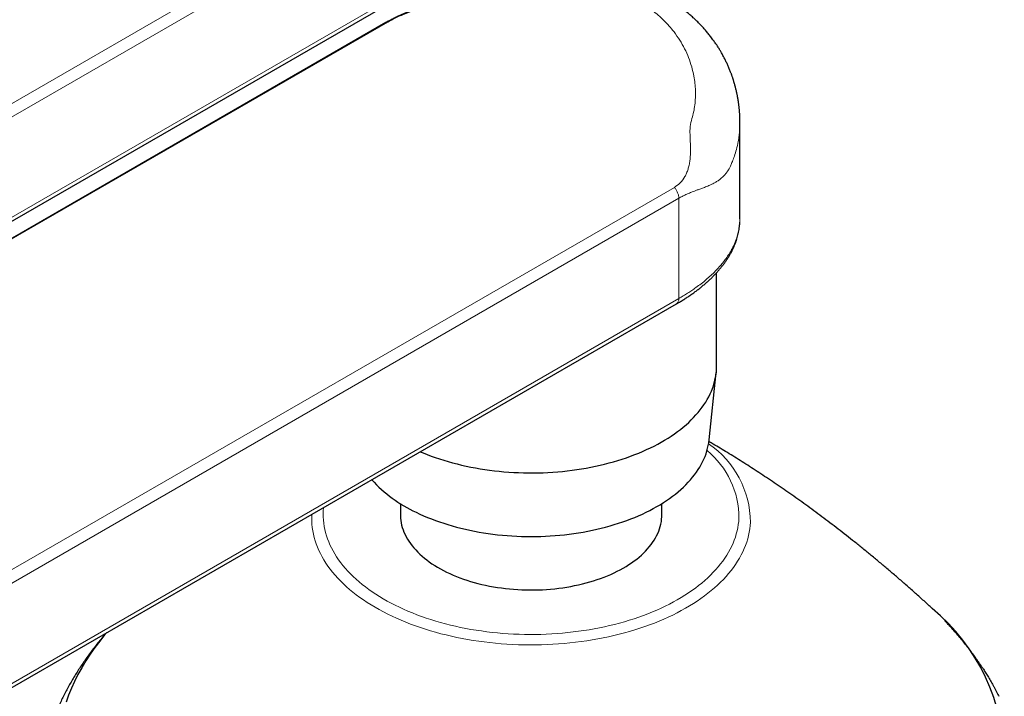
# Model space of a CAD drawing. Header units: millimetres. Extents: x 8 to 1323, y 12 to 708.
# Tile 31 of 44: x 1122 to 1182, y 234 to 275. Entities that reach past the tile are written whole.
import ezdxf

# ---------------------------------------------------------------- set-up
doc = ezdxf.new("R2010")
doc.units = ezdxf.units.MM

msp = doc.modelspace()

# ---------------------------------------------------------------- linework, layer by layer
at = {"color": 8, "linetype": 'Continuous', "lineweight": 0}
for p, q in [((1156.398, 289.364), (954.185, 172.629)), ((954.366, 173.545), (1155.687, 289.766)), ((954.185, 166.546), (1156.398, 283.281)), ((1144.281, 274.966), (955.12, 165.766)), ((954.366, 145.286), (1161.642, 264.944)), ((1161.906, 264.285), (954.185, 144.37)), ((1161.906, 264.285), (1161.906, 258.202)), ((954.185, 138.287), (1161.906, 258.202))]:
    msp.add_line(p, q, dxfattribs=at)
at = {"color": 7, "linetype": 'Continuous', "lineweight": 30}
for p, q in [((954.29, 166.37), (1156.003, 282.816)), ((1144.162, 274.933), (955.117, 165.8)), ((1165.611, 263.038), (1165.611, 268.876)), ((1165.609, 263.038), (1165.609, 263.04)), ((1164.197, 254.126), (1164.197, 259.776)), ((954.29, 138.111), (1161.761, 257.882)), ((1163.74, 249.635), (1164.176, 253.728)), ((1145.039, 245.781), (1145.039, 245.118)), ((1160.884, 245.118), (1160.884, 245.781))]:
    msp.add_line(p, q, dxfattribs=at)
at = {"color": 7, "linetype": 'Continuous', "lineweight": 30, "flags": 128}
for points in [[(1146.247, 248.926), (1146.414, 248.855), (1146.658, 248.757), (1146.905, 248.663), (1147.157, 248.573), (1147.413, 248.486), (1147.673, 248.403), (1147.937, 248.325), (1148.204, 248.25), (1148.474, 248.18), (1148.747, 248.114), (1149.024, 248.051), (1149.303, 247.994), (1149.585, 247.94), (1149.869, 247.891), (1150.155, 247.846), (1150.443, 247.805), (1150.733, 247.769), (1151.024, 247.737), (1151.317, 247.71), (1151.611, 247.687), (1151.906, 247.669), (1152.202, 247.655), (1152.498, 247.646), (1152.794, 247.641), (1153.091, 247.64), (1153.388, 247.645), (1153.684, 247.653), (1153.98, 247.667), (1154.275, 247.684), (1154.569, 247.707), (1154.862, 247.733), (1155.153, 247.765), (1155.443, 247.8), (1155.732, 247.84), (1156.018, 247.885), (1156.303, 247.933), (1156.585, 247.987), (1156.864, 248.044), (1157.141, 248.105), (1157.415, 248.171), (1157.685, 248.241), (1157.953, 248.315), (1158.217, 248.393), (1158.477, 248.475), (1158.734, 248.561), (1158.986, 248.651), (1159.234, 248.745), (1159.478, 248.842), (1159.717, 248.944), (1159.952, 249.048), (1160.182, 249.157), (1160.407, 249.268), (1160.626, 249.384), (1160.84, 249.502), (1161.049, 249.624), (1161.252, 249.749), (1161.449, 249.876), (1161.641, 250.007), (1161.826, 250.141), (1162.005, 250.277), (1162.178, 250.417), (1162.344, 250.558), (1162.504, 250.703), (1162.658, 250.849), (1162.804, 250.998), (1162.944, 251.149), (1163.076, 251.302), (1163.202, 251.457), (1163.32, 251.614), (1163.432, 251.773), (1163.536, 251.933), (1163.632, 252.095), (1163.721, 252.259), (1163.803, 252.423), (1163.877, 252.589), (1163.943, 252.756), (1164.002, 252.924), (1164.053, 253.092), (1164.097, 253.262), (1164.132, 253.432), (1164.16, 253.602), (1164.18, 253.773), (1164.193, 253.944), (1164.197, 254.115), (1164.197, 254.126)], [(1145.994, 245.254), (1146.219, 245.148), (1146.449, 245.044), (1146.684, 244.945), (1146.923, 244.849), (1147.167, 244.757), (1147.414, 244.669), (1147.666, 244.584), (1147.922, 244.504), (1148.181, 244.427), (1148.444, 244.355), (1148.71, 244.287), (1148.979, 244.223), (1149.251, 244.163), (1149.526, 244.107), (1149.804, 244.056), (1150.083, 244.009), (1150.365, 243.966), (1150.648, 243.928), (1150.934, 243.894), (1151.22, 243.865), (1151.508, 243.84), (1151.797, 243.82), (1152.087, 243.804), (1152.378, 243.792), (1152.669, 243.785), (1152.96, 243.783), (1153.251, 243.785), (1153.542, 243.792), (1153.833, 243.804), (1154.123, 243.819), (1154.412, 243.84), (1154.7, 243.864), (1154.986, 243.894), (1155.272, 243.928), (1155.555, 243.966), (1155.837, 244.008), (1156.117, 244.055), (1156.394, 244.107), (1156.669, 244.162), (1156.941, 244.222), (1157.21, 244.286), (1157.476, 244.354), (1157.739, 244.427), (1157.999, 244.503), (1158.254, 244.583), (1158.506, 244.668), (1158.754, 244.756), (1158.998, 244.848), (1159.237, 244.944), (1159.472, 245.043), (1159.701, 245.147), (1159.927, 245.253), (1160.146, 245.363), (1160.361, 245.477), (1160.571, 245.594), (1160.774, 245.714), (1160.973, 245.837), (1161.165, 245.963), (1161.351, 246.092), (1161.532, 246.224), (1161.706, 246.359), (1161.873, 246.497), (1162.035, 246.637), (1162.189, 246.779), (1162.337, 246.924), (1162.478, 247.071), (1162.612, 247.22), (1162.739, 247.371), (1162.859, 247.524), (1162.972, 247.679), (1163.078, 247.836), (1163.176, 247.994), (1163.267, 248.154), (1163.35, 248.315), (1163.426, 248.478), (1163.494, 248.641), (1163.554, 248.805), (1163.607, 248.971), (1163.652, 249.137), (1163.689, 249.304), (1163.719, 249.471), (1163.74, 249.635)], [(1145.039, 245.118), (1145.04, 245.047), (1145.048, 244.903), (1145.064, 244.759), (1145.087, 244.615), (1145.119, 244.472), (1145.158, 244.329), (1145.205, 244.187), (1145.26, 244.046), (1145.322, 243.906), (1145.392, 243.768), (1145.47, 243.631), (1145.555, 243.495), (1145.648, 243.361), (1145.747, 243.228), (1145.854, 243.098), (1145.968, 242.969), (1146.089, 242.843), (1146.217, 242.719), (1146.352, 242.597), (1146.493, 242.478), (1146.64, 242.361), (1146.794, 242.247), (1146.954, 242.136), (1147.12, 242.028), (1147.292, 241.924), (1147.47, 241.822), (1147.653, 241.723), (1147.841, 241.628), (1148.034, 241.537), (1148.233, 241.449), (1148.436, 241.364), (1148.643, 241.284), (1148.855, 241.207), (1149.071, 241.134), (1149.291, 241.065), (1149.514, 241), (1149.741, 240.94), (1149.971, 240.883), (1150.204, 240.831), (1150.44, 240.782), (1150.679, 240.739), (1150.919, 240.699), (1151.162, 240.664), (1151.406, 240.634), (1151.652, 240.608), (1151.9, 240.586), (1152.148, 240.569), (1152.397, 240.556), (1152.647, 240.548), (1152.897, 240.545), (1153.147, 240.546), (1153.397, 240.552), (1153.646, 240.562), (1153.895, 240.577), (1154.143, 240.596), (1154.39, 240.62), (1154.635, 240.648), (1154.879, 240.681), (1155.12, 240.718), (1155.36, 240.759), (1155.597, 240.805), (1155.832, 240.855), (1156.063, 240.91), (1156.292, 240.968), (1156.517, 241.031), (1156.739, 241.098), (1156.957, 241.169), (1157.171, 241.244), (1157.381, 241.322), (1157.586, 241.405), (1157.787, 241.491), (1157.983, 241.581), (1158.174, 241.674), (1158.359, 241.771), (1158.54, 241.871), (1158.714, 241.974), (1158.884, 242.08), (1159.047, 242.19), (1159.204, 242.302), (1159.355, 242.417), (1159.499, 242.535), (1159.637, 242.656), (1159.768, 242.778), (1159.893, 242.904), (1160.011, 243.031), (1160.121, 243.161), (1160.225, 243.292), (1160.321, 243.425), (1160.41, 243.56), (1160.491, 243.697), (1160.565, 243.835), (1160.632, 243.974), (1160.69, 244.114), (1160.741, 244.256), (1160.785, 244.398), (1160.82, 244.541), (1160.848, 244.684), (1160.868, 244.828), (1160.88, 244.973)], [(1160.88, 244.973), (1160.884, 245.117), (1160.884, 245.118)], [(1127.252, 237.96), (1127.149, 237.839), (1126.831, 237.446), (1126.531, 237.049), (1126.249, 236.648), (1125.985, 236.242), (1125.74, 235.832), (1125.513, 235.419), (1125.305, 235.003), (1125.116, 234.583), (1124.946, 234.161), (1124.796, 233.737)]]:
    msp.add_lwpolyline(points, dxfattribs=at)
at = {"color": 8, "linetype": 'Continuous', "lineweight": 0, "flags": 128}
for points in [[(1139.676, 245.133), (1139.676, 245.131), (1139.67, 244.93), (1139.672, 244.73), (1139.684, 244.529), (1139.705, 244.328), (1139.735, 244.128), (1139.774, 243.929), (1139.822, 243.73), (1139.879, 243.531), (1139.945, 243.334), (1140.02, 243.138), (1140.103, 242.943), (1140.196, 242.749), (1140.297, 242.557), (1140.407, 242.367), (1140.526, 242.178), (1140.653, 241.991), (1140.788, 241.806), (1140.932, 241.623), (1141.084, 241.442), (1141.245, 241.264), (1141.413, 241.088), (1141.589, 240.915), (1141.773, 240.744), (1141.965, 240.577), (1142.164, 240.412), (1142.371, 240.25), (1142.585, 240.092), (1142.806, 239.937), (1143.034, 239.785), (1143.268, 239.637), (1143.51, 239.492), (1143.758, 239.351), (1144.012, 239.214), (1144.272, 239.081), (1144.538, 238.951), (1144.81, 238.826), (1145.088, 238.705), (1145.371, 238.588), (1145.659, 238.476), (1145.953, 238.367), (1146.251, 238.264), (1146.553, 238.165), (1146.86, 238.07), (1147.171, 237.98), (1147.487, 237.895), (1147.806, 237.815), (1148.128, 237.739), (1148.454, 237.669), (1148.783, 237.603), (1149.114, 237.542), (1149.449, 237.487), (1149.786, 237.436), (1150.125, 237.391), (1150.465, 237.35), (1150.808, 237.315), (1151.152, 237.285), (1151.497, 237.261), (1151.844, 237.241), (1152.191, 237.227), (1152.538, 237.218), (1152.886, 237.214), (1153.234, 237.216), (1153.582, 237.222), (1153.929, 237.234), (1154.276, 237.252), (1154.622, 237.274), (1154.967, 237.302), (1155.31, 237.335), (1155.651, 237.373), (1155.991, 237.416), (1156.329, 237.464), (1156.664, 237.518), (1156.997, 237.576), (1157.328, 237.64), (1157.655, 237.708), (1157.979, 237.782), (1158.299, 237.86), (1158.616, 237.943), (1158.929, 238.031), (1159.238, 238.123), (1159.542, 238.22), (1159.842, 238.322), (1160.138, 238.428), (1160.428, 238.539), (1160.713, 238.654), (1160.993, 238.773), (1161.268, 238.897), (1161.537, 239.024), (1161.799, 239.156), (1162.056, 239.291), (1162.307, 239.431), (1162.551, 239.574), (1162.789, 239.721), (1163.02, 239.871), (1163.244, 240.025), (1163.461, 240.182), (1163.67, 240.342), (1163.873, 240.505), (1164.068, 240.672), (1164.255, 240.841), (1164.435, 241.013), (1164.607, 241.188), (1164.77, 241.365), (1164.926, 241.545), (1165.073, 241.727), (1165.213, 241.911), (1165.343, 242.097), (1165.466, 242.285), (1165.579, 242.475), (1165.684, 242.666), (1165.781, 242.859), (1165.868, 243.054), (1165.947, 243.249), (1166.017, 243.446), (1166.078, 243.644), (1166.13, 243.843), (1166.172, 244.042), (1166.206, 244.242), (1166.231, 244.442), (1166.247, 244.643), (1166.247, 244.643)], [(1140.388, 245.543), (1140.388, 245.54), (1140.373, 245.349), (1140.367, 245.159), (1140.369, 244.969), (1140.38, 244.779), (1140.4, 244.589), (1140.428, 244.399), (1140.465, 244.21), (1140.511, 244.021), (1140.565, 243.833), (1140.627, 243.647), (1140.698, 243.461), (1140.777, 243.276), (1140.865, 243.092), (1140.961, 242.91), (1141.065, 242.73), (1141.178, 242.551), (1141.298, 242.374), (1141.427, 242.198), (1141.563, 242.025), (1141.707, 241.854), (1141.859, 241.685), (1142.018, 241.518), (1142.185, 241.354), (1142.36, 241.192), (1142.541, 241.034), (1142.73, 240.878), (1142.926, 240.724), (1143.129, 240.574), (1143.338, 240.427), (1143.554, 240.283), (1143.777, 240.143), (1144.005, 240.006), (1144.24, 239.872), (1144.481, 239.742), (1144.728, 239.616), (1144.98, 239.493), (1145.238, 239.375), (1145.501, 239.26), (1145.769, 239.149), (1146.042, 239.043), (1146.32, 238.94), (1146.602, 238.842), (1146.889, 238.748), (1147.18, 238.658), (1147.475, 238.573), (1147.774, 238.493), (1148.076, 238.416), (1148.381, 238.345), (1148.69, 238.278), (1149.002, 238.216), (1149.316, 238.158), (1149.633, 238.106), (1149.952, 238.058), (1150.273, 238.015), (1150.596, 237.976), (1150.921, 237.943), (1151.247, 237.915), (1151.574, 237.891), (1151.902, 237.873), (1152.231, 237.859), (1152.561, 237.851), (1152.89, 237.847), (1153.22, 237.849), (1153.55, 237.855), (1153.879, 237.866), (1154.207, 237.883), (1154.535, 237.904), (1154.861, 237.93), (1155.187, 237.961), (1155.51, 237.998), (1155.832, 238.039), (1156.152, 238.084), (1156.47, 238.135), (1156.786, 238.19), (1157.099, 238.251), (1157.409, 238.315), (1157.716, 238.385), (1158.019, 238.459), (1158.319, 238.538), (1158.616, 238.621), (1158.909, 238.709), (1159.197, 238.801), (1159.482, 238.897), (1159.761, 238.998), (1160.037, 239.103), (1160.307, 239.212), (1160.572, 239.325), (1160.832, 239.442), (1161.087, 239.563), (1161.336, 239.687), (1161.58, 239.816), (1161.817, 239.948), (1162.048, 240.083), (1162.274, 240.222), (1162.492, 240.365), (1162.705, 240.51), (1162.91, 240.659), (1163.109, 240.811), (1163.301, 240.966), (1163.486, 241.124), (1163.663, 241.284), (1163.833, 241.447), (1163.996, 241.613), (1164.151, 241.781), (1164.299, 241.951), (1164.438, 242.123), (1164.57, 242.298), (1164.694, 242.474), (1164.81, 242.652), (1164.918, 242.832), (1165.017, 243.014), (1165.109, 243.197), (1165.192, 243.381), (1165.266, 243.566), (1165.332, 243.753), (1165.39, 243.94), (1165.439, 244.128), (1165.48, 244.317), (1165.512, 244.507), (1165.535, 244.697), (1165.55, 244.887), (1165.55, 244.887)]]:
    msp.add_lwpolyline(points, dxfattribs=at)
at = {"color": 8, "linetype": 'Continuous', "lineweight": 0}
for centre, radius, start, end in [((1161.563, 258.165), 0.345, 305.008, 6.30418), ((1160.406, 244.585), 5.841, 0.56925, 55.5782), ((1160.266, 244.909), 5.284, 359.75558, 50.67493)]:
    msp.add_arc(centre, radius, start, end, dxfattribs=at)
at = {"color": 7, "linetype": 'Continuous', "lineweight": 30}
for centre, radius, start, end in [((1149.493, 252.844), 8.357, 222.22862, 245.25209), ((1169.607, 230.156), 12.016, 359.73939, 50.47691)]:
    msp.add_arc(centre, radius, start, end, dxfattribs=at)
for points, knots in [([(1165.612, 268.876), (1165.611, 268.895), (1165.611, 268.934), (1165.61, 269.007), (1165.609, 269.091), (1165.606, 269.177), (1165.603, 269.261), (1165.599, 269.339), (1165.594, 269.417), (1165.589, 269.499), (1165.582, 269.582), (1165.575, 269.667), (1165.567, 269.749), (1165.559, 269.821), (1165.553, 269.877), (1165.547, 269.927), (1165.54, 269.98), (1165.531, 270.043), (1165.522, 270.109), (1165.513, 270.168), (1165.505, 270.218), (1165.498, 270.262), (1165.49, 270.311), (1165.481, 270.364), (1165.47, 270.422), (1165.459, 270.484), (1165.445, 270.554), (1165.428, 270.637), (1165.407, 270.736), (1165.383, 270.838), (1165.36, 270.933), (1165.336, 271.03), (1165.31, 271.126), (1165.279, 271.238), (1165.25, 271.337), (1165.223, 271.423), (1165.202, 271.49), (1165.181, 271.554), (1165.158, 271.622), (1165.135, 271.691), (1165.111, 271.757), (1165.088, 271.821), (1165.047, 271.932), (1164.985, 272.09), (1164.899, 272.293), (1164.808, 272.493), (1164.713, 272.691), (1164.61, 272.89), (1164.504, 273.082), (1164.396, 273.266), (1164.269, 273.473), (1164.128, 273.685), (1163.97, 273.908), (1163.818, 274.111), (1163.653, 274.316), (1163.486, 274.511), (1163.321, 274.694), (1163.141, 274.882), (1162.961, 275.06), (1162.768, 275.239), (1162.586, 275.398), (1162.4, 275.552), (1162.254, 275.667), (1162.144, 275.751), (1162.063, 275.811), (1161.975, 275.874), (1161.879, 275.942), (1161.781, 276.01), (1161.689, 276.071), (1161.608, 276.124), (1161.532, 276.172), (1161.457, 276.219), (1161.382, 276.265), (1161.305, 276.311), (1161.222, 276.36), (1161.131, 276.412), (1161.029, 276.469), (1160.921, 276.528), (1160.805, 276.589), (1160.688, 276.648), (1160.588, 276.698), (1160.511, 276.735), (1160.457, 276.76), (1160.403, 276.785), (1160.343, 276.813), (1160.264, 276.848), (1160.167, 276.89), (1160.058, 276.937), (1159.947, 276.982), (1159.845, 277.023), (1159.753, 277.058), (1159.679, 277.086), (1159.62, 277.108), (1159.569, 277.126), (1159.512, 277.147), (1159.437, 277.173), (1159.344, 277.205), (1159.232, 277.241), (1159.101, 277.283), (1158.953, 277.328), (1158.786, 277.375), (1158.618, 277.42), (1158.462, 277.46), (1158.331, 277.491), (1158.215, 277.518), (1158.109, 277.541), (1158.003, 277.563), (1157.892, 277.585), (1157.772, 277.608), (1157.64, 277.632), (1157.496, 277.656), (1157.369, 277.675), (1157.267, 277.69), (1157.197, 277.7), (1157.141, 277.707), (1157.095, 277.713), (1157.047, 277.719), (1156.988, 277.727), (1156.914, 277.735), (1156.825, 277.745), (1156.727, 277.755), (1156.625, 277.765), (1156.526, 277.773), (1156.389, 277.784), (1156.22, 277.796), (1156.03, 277.806), (1155.866, 277.813), (1155.73, 277.817), (1155.604, 277.82), (1155.471, 277.822), (1155.317, 277.823), (1155.146, 277.822), (1154.965, 277.82), (1154.78, 277.815), (1154.553, 277.806), (1154.285, 277.792), (1154.047, 277.774), (1153.882, 277.761), (1153.788, 277.752), (1153.694, 277.743), (1153.607, 277.735), (1153.528, 277.726), (1153.466, 277.719), (1153.422, 277.714), (1153.392, 277.711), (1153.356, 277.707), (1153.3, 277.7), (1153.22, 277.69), (1153.119, 277.677), (1153, 277.661), (1152.859, 277.642), (1152.698, 277.617), (1152.516, 277.588), (1152.317, 277.555), (1152.103, 277.516), (1151.877, 277.473), (1151.644, 277.425), (1151.412, 277.375), (1151.128, 277.311), (1150.797, 277.23), (1150.425, 277.133), (1150.076, 277.036), (1149.75, 276.94), (1149.446, 276.844), (1149.162, 276.752), (1148.885, 276.664), (1148.611, 276.581), (1148.337, 276.5), (1148.071, 276.422), (1147.814, 276.347), (1147.607, 276.286), (1147.451, 276.239), (1147.347, 276.208), (1147.246, 276.178), (1147.138, 276.144), (1147.009, 276.105), (1146.861, 276.058), (1146.696, 276.005), (1146.522, 275.948), (1146.343, 275.887), (1146.165, 275.824), (1145.992, 275.762), (1145.823, 275.698), (1145.659, 275.635), (1145.498, 275.571), (1145.345, 275.508), (1145.205, 275.449), (1145.101, 275.404), (1145.027, 275.371), (1144.978, 275.349), (1144.934, 275.328), (1144.893, 275.31), (1144.851, 275.29), (1144.799, 275.266), (1144.732, 275.233), (1144.647, 275.192), (1144.545, 275.141), (1144.428, 275.081), (1144.297, 275.011), (1144.209, 274.96), (1144.162, 274.933)], [0, 0, 0, 0, 0.00203, 0.004093, 0.008049, 0.012109, 0.0157, 0.018867, 0.021965, 0.025095, 0.028289, 0.031791, 0.035386, 0.038343, 0.040622, 0.042238, 0.04437, 0.047019, 0.049897, 0.0523, 0.054194, 0.055901, 0.057744, 0.060105, 0.062359, 0.064751, 0.067716, 0.070924, 0.0749, 0.079613, 0.083627, 0.086749, 0.091651, 0.095589, 0.100617, 0.103905, 0.106349, 0.108982, 0.111986, 0.114899, 0.117666, 0.120344, 0.12307, 0.131749, 0.140656, 0.14936, 0.157932, 0.166809, 0.17598, 0.183883, 0.192168, 0.204723, 0.213941, 0.224577, 0.23471, 0.245, 0.254806, 0.263615, 0.275571, 0.284371, 0.294436, 0.303794, 0.312387, 0.316028, 0.319902, 0.324008, 0.328628, 0.333552, 0.337767, 0.341362, 0.344767, 0.348188, 0.351539, 0.354913, 0.358511, 0.36266, 0.367054, 0.371911, 0.376801, 0.38206, 0.386971, 0.389627, 0.391749, 0.393811, 0.396337, 0.399329, 0.403719, 0.40834, 0.412884, 0.417351, 0.420808, 0.423961, 0.42633, 0.4279, 0.430179, 0.433163, 0.436858, 0.441308, 0.44647, 0.452293, 0.458781, 0.465936, 0.471775, 0.476745, 0.480977, 0.485025, 0.48891, 0.493007, 0.497525, 0.502498, 0.507926, 0.513576, 0.516717, 0.519312, 0.521359, 0.52286, 0.524475, 0.526648, 0.529382, 0.53268, 0.536456, 0.540202, 0.543833, 0.54735, 0.555179, 0.562349, 0.568085, 0.572962, 0.577081, 0.581757, 0.587385, 0.59372, 0.600241, 0.606864, 0.613589, 0.624642, 0.635541, 0.63892, 0.642277, 0.645612, 0.648861, 0.651562, 0.654037, 0.65551, 0.656244, 0.657202, 0.659339, 0.662249, 0.665789, 0.670055, 0.675053, 0.680788, 0.687263, 0.694484, 0.701977, 0.710138, 0.718631, 0.726924, 0.735007, 0.749152, 0.762553, 0.775209, 0.787121, 0.798269, 0.808747, 0.818631, 0.828893, 0.838858, 0.848573, 0.857985, 0.866992, 0.871264, 0.875064, 0.878427, 0.882268, 0.886975, 0.892546, 0.898585, 0.90518, 0.9118, 0.918416, 0.92503, 0.931288, 0.937536, 0.943772, 0.949909, 0.95543, 0.960256, 0.96241, 0.964393, 0.966205, 0.967846, 0.96936, 0.971415, 0.974241, 0.977836, 0.982202, 0.987343, 0.993269, 1, 1, 1, 1]), ([(1161.76, 257.882), (1161.806, 257.909), (1161.925, 257.977), (1162.11, 258.09), (1162.316, 258.22), (1162.518, 258.353), (1162.713, 258.488), (1162.903, 258.625), (1163.086, 258.762), (1163.263, 258.902), (1163.435, 259.044), (1163.603, 259.19), (1163.764, 259.337), (1163.919, 259.486), (1164.068, 259.637), (1164.211, 259.79), (1164.347, 259.945), (1164.477, 260.101), (1164.601, 260.259), (1164.717, 260.419), (1164.826, 260.579), (1164.929, 260.74), (1165.025, 260.904), (1165.113, 261.068), (1165.195, 261.234), (1165.269, 261.4), (1165.336, 261.566), (1165.396, 261.733), (1165.448, 261.9), (1165.493, 262.066), (1165.53, 262.233), (1165.561, 262.401), (1165.584, 262.568), (1165.599, 262.716), (1165.604, 262.808), (1165.606, 262.844)], [0, 0, 0, 0, 0.020093, 0.051706, 0.083379, 0.115072, 0.146734, 0.178325, 0.209755, 0.240523, 0.27224, 0.303877, 0.335451, 0.366978, 0.398475, 0.429955, 0.461434, 0.492925, 0.524473, 0.55564, 0.586717, 0.617832, 0.64893, 0.679956, 0.710861, 0.7416, 0.772128, 0.802405, 0.832417, 0.862176, 0.891936, 0.921695, 0.95143, 0.981128, 1, 1, 1, 1]), ([(1177.253, 239.424), (1177.174, 239.497), (1176.925, 239.727), (1176.503, 240.109), (1175.989, 240.568), (1175.476, 241.018), (1174.964, 241.461), (1174.454, 241.896), (1173.946, 242.322), (1173.439, 242.74), (1172.935, 243.15), (1172.432, 243.552), (1171.932, 243.946), (1171.435, 244.331), (1170.941, 244.708), (1170.449, 245.077), (1169.961, 245.438), (1169.476, 245.791), (1168.994, 246.135), (1168.517, 246.471), (1168.043, 246.799), (1167.574, 247.119), (1167.108, 247.43), (1166.648, 247.734), (1166.192, 248.03), (1165.741, 248.317), (1165.295, 248.597), (1164.854, 248.868), (1164.418, 249.132), (1164.043, 249.356), (1163.813, 249.49), (1163.726, 249.541)], [0, 0, 0, 0, 0.017875, 0.056675, 0.09527, 0.133655, 0.171827, 0.209781, 0.247512, 0.285015, 0.322287, 0.359322, 0.396116, 0.432664, 0.468963, 0.505006, 0.540791, 0.576312, 0.611566, 0.646546, 0.681251, 0.715674, 0.749812, 0.783661, 0.817217, 0.850475, 0.883432, 0.916083, 0.948425, 0.980454, 1, 1, 1, 1]), ([(1178.164, 238.525), (1178.151, 238.539), (1178.098, 238.595), (1178.044, 238.651), (1178.002, 238.694)], [0, 0, 0, 0, 0.235237, 1, 1, 1, 1]), ([(1180.257, 235.892), (1180.23, 235.933), (1180.139, 236.073), (1179.976, 236.308), (1179.769, 236.599), (1179.555, 236.888), (1179.334, 237.174), (1179.106, 237.457), (1178.871, 237.738), (1178.63, 238.017), (1178.398, 238.275), (1178.245, 238.439), (1178.176, 238.512)], [0, 0, 0, 0, 0.044173, 0.150674, 0.257697, 0.365247, 0.473326, 0.581936, 0.691074, 0.800736, 0.910916, 1, 1, 1, 1]), ([(1127.237, 237.952), (1127.163, 237.866), (1127.007, 237.686), (1126.777, 237.409), (1126.547, 237.12), (1126.324, 236.829), (1126.107, 236.535), (1125.898, 236.24), (1125.697, 235.942), (1125.502, 235.642), (1125.315, 235.339), (1125.134, 235.036), (1124.961, 234.73), (1124.795, 234.422), (1124.637, 234.113), (1124.485, 233.802), (1124.341, 233.49), (1124.204, 233.176), (1124.074, 232.862), (1123.952, 232.545), (1123.836, 232.228), (1123.728, 231.909), (1123.627, 231.59), (1123.539, 231.292), (1123.488, 231.1), (1123.465, 231.015)], [0, 0, 0, 0, 0.042247, 0.088418, 0.134369, 0.180096, 0.225598, 0.270873, 0.315921, 0.360742, 0.405339, 0.449715, 0.493871, 0.537813, 0.581546, 0.625075, 0.668406, 0.711546, 0.754502, 0.797281, 0.839891, 0.882341, 0.924638, 0.966792, 1, 1, 1, 1]), ([(1180.257, 235.892), (1180.29, 235.841), (1180.346, 235.756), (1180.43, 235.625), (1180.503, 235.507), (1180.579, 235.383), (1180.658, 235.252), (1180.738, 235.116), (1180.819, 234.977), (1180.901, 234.833), (1180.983, 234.686), (1181.066, 234.535), (1181.15, 234.377), (1181.226, 234.231), (1181.273, 234.136), (1181.292, 234.098)], [0, 0, 0, 0, 0.1120657, 0.1868029, 0.2615398, 0.3378426, 0.414145, 0.4910096, 0.5678736, 0.6429502, 0.7180259, 0.793716, 0.8694049, 0.9472118, 1, 1, 1, 1])]:
    msp.add_open_spline(points, degree=3, knots=knots, dxfattribs=at)
at = {"color": 8, "linetype": 'Continuous', "lineweight": 0}
for points, knots in [([(1161.642, 264.944), (1161.767, 265.031), (1162.024, 265.209), (1162.244, 265.526), (1162.384, 265.811), (1162.469, 266.048), (1162.536, 266.305), (1162.579, 266.555), (1162.603, 266.794), (1162.613, 267.027), (1162.614, 267.301), (1162.606, 267.615), (1162.59, 267.936), (1162.583, 268.223), (1162.583, 268.45), (1162.595, 268.75), (1162.694, 269.091), (1162.816, 269.518), (1162.882, 269.943), (1162.919, 270.38), (1162.921, 270.818), (1162.89, 271.255), (1162.818, 271.738), (1162.695, 272.26), (1162.507, 272.814), (1162.266, 273.353), (1161.971, 273.873), (1161.566, 274.455), (1161.024, 275.072), (1160.312, 275.691), (1159.641, 276.135), (1159.063, 276.444), (1158.612, 276.652), (1158.144, 276.835), (1157.659, 276.994), (1157.158, 277.129), (1156.585, 277.251), (1155.939, 277.35), (1155.219, 277.416), (1154.489, 277.439), (1153.748, 277.421), (1152.998, 277.365), (1152.244, 277.273), (1151.49, 277.146), (1150.923, 277.026), (1150.541, 276.935), (1150.341, 276.885), (1150.151, 276.835), (1149.987, 276.792), (1149.829, 276.746), (1149.651, 276.694), (1149.455, 276.636), (1149.266, 276.581), (1149.108, 276.537), (1148.941, 276.493), (1148.739, 276.445), (1148.477, 276.383), (1148.152, 276.307), (1147.787, 276.221), (1147.417, 276.131), (1147.077, 276.042), (1146.786, 275.962), (1146.377, 275.842), (1145.859, 275.671), (1145.249, 275.438), (1144.712, 275.201), (1144.422, 275.043), (1144.281, 274.966)], [0, 0, 0, 0, 0.016853, 0.03468, 0.043816, 0.053413, 0.063531, 0.074219, 0.082143, 0.090651, 0.100487, 0.112849, 0.125829, 0.136738, 0.145444, 0.151954, 0.171608, 0.1878, 0.205624, 0.223309, 0.240744, 0.258334, 0.276135, 0.299451, 0.32273, 0.346078, 0.369603, 0.393386, 0.429084, 0.464642, 0.500395, 0.518267, 0.536048, 0.553778, 0.571502, 0.589262, 0.607102, 0.630835, 0.654292, 0.677578, 0.700798, 0.724059, 0.747324, 0.77027, 0.793247, 0.7994, 0.805528, 0.811633, 0.817053, 0.820739, 0.826357, 0.833652, 0.839104, 0.844007, 0.848371, 0.854568, 0.862717, 0.872823, 0.884891, 0.897016, 0.907644, 0.916782, 0.924438, 0.946069, 0.965466, 0.983197, 1, 1, 1, 1]), ([(1144.163, 274.931), (1144.166, 274.934), (1144.197, 274.961), (1144.241, 274.964), (1144.281, 274.966)], [0, 0, 0, 0, 0.098749, 1, 1, 1, 1]), ([(1165.607, 268.877), (1165.607, 268.756), (1165.607, 268.597), (1165.594, 268.401), (1165.584, 268.288), (1165.572, 268.175), (1165.559, 268.062), (1165.543, 267.949), (1165.525, 267.837), (1165.483, 267.601), (1165.408, 267.267), (1165.285, 266.863), (1165.18, 266.58), (1165.102, 266.396), (1165.055, 266.289), (1165.01, 266.196), (1164.97, 266.116), (1164.934, 266.048), (1164.903, 265.993), (1164.842, 265.894), (1164.74, 265.758), (1164.585, 265.587), (1164.416, 265.441), (1164.244, 265.32), (1164.063, 265.214), (1163.847, 265.105), (1163.602, 265), (1163.354, 264.905), (1163.136, 264.825), (1162.948, 264.758), (1162.76, 264.688), (1162.559, 264.608), (1162.336, 264.509), (1162.12, 264.405), (1161.976, 264.324), (1161.906, 264.285)], [0, 0, 0, 0, 0.051592, 0.067666, 0.08374, 0.099815, 0.115891, 0.131966, 0.148043, 0.16412, 0.232907, 0.292008, 0.341429, 0.359649, 0.376094, 0.390766, 0.403667, 0.4148, 0.424172, 0.431791, 0.468963, 0.509748, 0.554319, 0.592956, 0.629327, 0.674507, 0.728504, 0.774074, 0.812775, 0.844611, 0.869595, 0.905562, 0.939209, 0.970644, 1, 1, 1, 1]), ([(1161.906, 258.202), (1161.998, 258.256), (1162.181, 258.363), (1162.444, 258.529), (1162.699, 258.698), (1162.974, 258.89), (1163.264, 259.107), (1163.564, 259.352), (1163.847, 259.602), (1164.112, 259.859), (1164.355, 260.117), (1164.575, 260.377), (1164.773, 260.638), (1164.951, 260.902), (1165.097, 261.148), (1165.214, 261.375), (1165.307, 261.581), (1165.389, 261.788), (1165.466, 262.021), (1165.532, 262.276), (1165.581, 262.554), (1165.608, 262.807), (1165.609, 262.968), (1165.609, 263.038)], [0, 0, 0, 0, 0.039341, 0.078682, 0.118177, 0.157672, 0.211016, 0.264455, 0.318574, 0.372792, 0.427211, 0.479847, 0.532484, 0.585486, 0.638489, 0.678766, 0.719042, 0.759481, 0.79992, 0.854309, 0.907211, 0.960112, 1, 1, 1, 1])]:
    msp.add_open_spline(points, degree=3, knots=knots, dxfattribs=at)
msp.add_open_spline([(1161.906, 264.285), (1161.903, 264.339), (1161.896, 264.447), (1161.84, 264.623), (1161.756, 264.795), (1161.68, 264.895), (1161.642, 264.944)], degree=3, dxfattribs=at)

doc.saveas('drawing.dxf')
